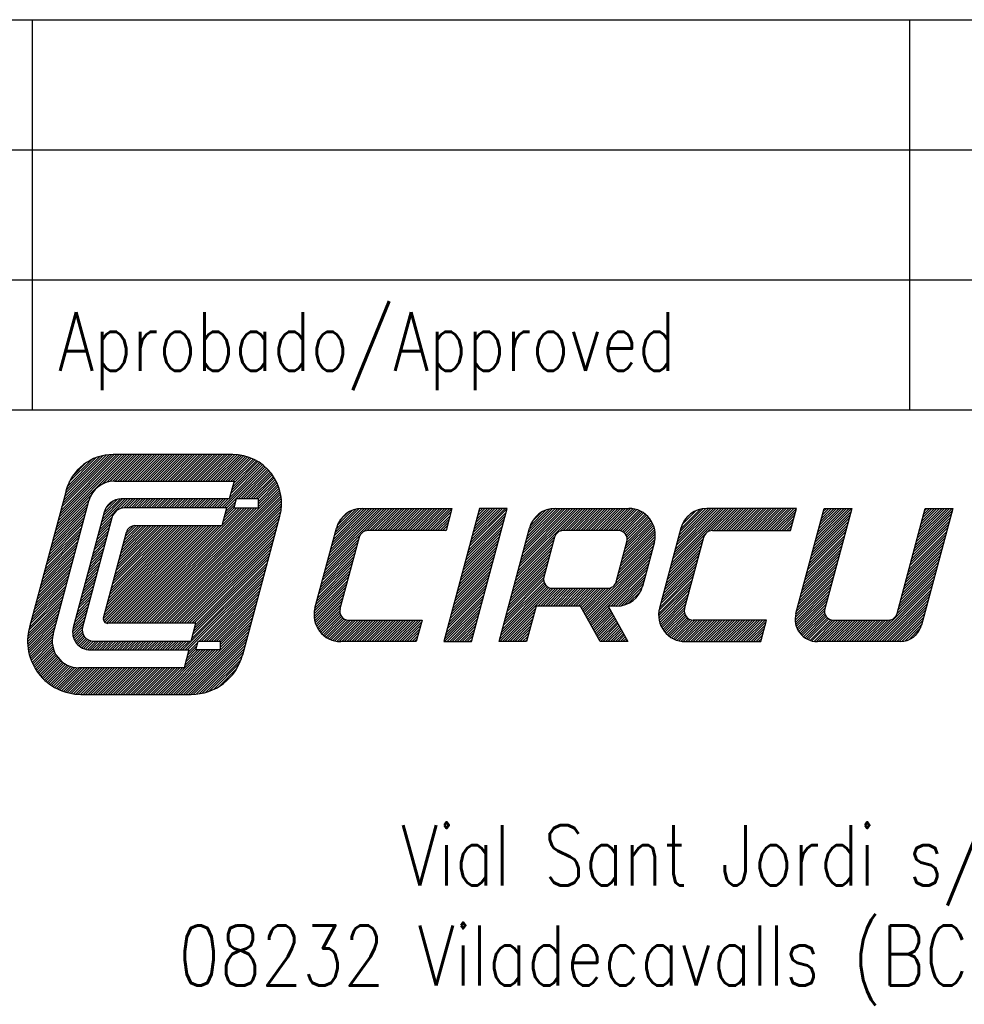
# Model space of a CAD drawing. Extents: x 0 to 594, y 0 to 420.
# Tile 10 of 16: x 539 to 568, y 32 to 62. Entities that reach past the tile are written whole.
import ezdxf

# ---------------------------------------------------------------- set-up
doc = ezdxf.new("R2010")
doc.units = 0
doc.header["$LTSCALE"] = 32.67
doc.layers.get('0').update_dxf_attribs({"linetype": 'CONTINUOUS'})
doc.styles.get("Standard").update_dxf_attribs({"font": 'SIMPLEX.SHX', "width": 0.8})

msp = doc.modelspace()

# ---------------------------------------------------------------- linework, layer by layer
at = {"color": 7}
for p, q in [((409, 62), (584, 62)), ((539, 62), (539, 50)), ((566, 62), (566, 50)), ((409, 58), (584, 58)), ((409, 54), (584, 54)), ((409, 50), (584, 50)), ((409, 50), (584, 50)), ((539.738, 46.369), (541.993, 48.623)), ((539.767, 46.474), (541.916, 48.623)), ((539.795, 46.58), (541.839, 48.623)), ((539.823, 46.685), (541.761, 48.623)), ((539.851, 46.791), (541.684, 48.623)), ((539.88, 46.896), (541.607, 48.623)), ((539.908, 47.002), (541.529, 48.623)), ((539.936, 47.107), (541.452, 48.623)), ((539.965, 47.213), (541.37, 48.618)), ((539.993, 47.319), (541.282, 48.608)), ((540.021, 47.424), (541.189, 48.592)), ((540.05, 47.53), (541.086, 48.567)), ((540.087, 47.645), (540.972, 48.529)), ((540.145, 47.78), (540.836, 48.471)), ((541.159, 47.712), (542.07, 48.623)), ((541.29, 47.766), (542.148, 48.623)), ((541.393, 47.791), (542.225, 48.623)), ((541.481, 47.802), (542.302, 48.623)), ((545.172, 48.623), (541.495, 48.623)), ((541.56, 47.804), (542.379, 48.623)), ((541.637, 47.804), (542.457, 48.623)), ((541.714, 47.804), (542.534, 48.623)), ((541.792, 47.804), (542.611, 48.623)), ((541.869, 47.804), (542.689, 48.623)), ((541.946, 47.804), (542.766, 48.623)), ((542.023, 47.804), (542.843, 48.623)), ((542.101, 47.804), (542.92, 48.623)), ((542.178, 47.804), (542.998, 48.623)), ((542.255, 47.804), (543.075, 48.623)), ((542.333, 47.804), (543.152, 48.623)), ((542.41, 47.804), (543.229, 48.623)), ((542.487, 47.804), (543.307, 48.623)), ((542.564, 47.804), (543.384, 48.623)), ((542.642, 47.804), (543.461, 48.623)), ((542.719, 47.804), (543.539, 48.623)), ((542.796, 47.804), (543.616, 48.623)), ((542.873, 47.804), (543.693, 48.623)), ((542.951, 47.804), (543.77, 48.623)), ((543.028, 47.804), (543.848, 48.623)), ((543.105, 47.804), (543.925, 48.623)), ((543.183, 47.804), (544.002, 48.623)), ((543.26, 47.804), (544.079, 48.623)), ((543.337, 47.804), (544.157, 48.623)), ((543.414, 47.804), (544.234, 48.623)), ((543.492, 47.804), (544.311, 48.623)), ((543.569, 47.804), (544.388, 48.623)), ((543.646, 47.804), (544.466, 48.623)), ((543.723, 47.804), (544.543, 48.623)), ((543.801, 47.804), (544.62, 48.623)), ((543.878, 47.804), (544.698, 48.623)), ((543.955, 47.804), (544.775, 48.623)), ((544.033, 47.804), (544.852, 48.623)), ((544.11, 47.804), (544.929, 48.623)), ((544.187, 47.804), (545.007, 48.623)), ((544.264, 47.804), (545.084, 48.623)), ((544.342, 47.804), (545.161, 48.623)), ((544.419, 47.804), (545.237, 48.622)), ((544.496, 47.804), (545.309, 48.617)), ((544.573, 47.804), (545.379, 48.609)), ((544.651, 47.804), (545.445, 48.598)), ((544.728, 47.804), (545.509, 48.585)), ((544.805, 47.804), (545.571, 48.569)), ((544.883, 47.804), (545.631, 48.552)), ((544.96, 47.804), (545.688, 48.532)), ((545.037, 47.804), (545.744, 48.51)), ((545.114, 47.804), (545.798, 48.487)), ((545.192, 47.804), (545.85, 48.462)), ((540.251, 47.963), (540.653, 48.365)), ((544.836, 46.984), (546.13, 48.279)), ((544.913, 46.984), (546.172, 48.243)), ((544.99, 46.984), (546.212, 48.206)), ((545.081, 47.306), (546.087, 48.313)), ((545.109, 47.412), (546.043, 48.346)), ((545.137, 47.517), (545.997, 48.377)), ((545.165, 47.623), (545.949, 48.407)), ((545.194, 47.729), (545.9, 48.435)), ((545.341, 47.257), (546.251, 48.167)), ((545.418, 47.257), (546.288, 48.127)), ((545.495, 47.257), (546.324, 48.086)), ((545.572, 47.257), (546.358, 48.043)), ((545.65, 47.257), (546.391, 47.999)), ((545.727, 47.257), (546.423, 47.953)), ((545.804, 47.257), (546.453, 47.906)), ((545.882, 47.257), (546.482, 47.858)), ((541.536, 47.804), (545.214, 47.804)), ((542.443, 43.433), (546.6, 47.589)), ((545.214, 47.804), (545.067, 47.257)), ((545.959, 47.257), (546.509, 47.807)), ((545.963, 47.184), (546.534, 47.755)), ((545.963, 47.107), (546.558, 47.702)), ((545.963, 47.029), (546.58, 47.647)), ((540.044, 47.51), (538.919, 43.31)), ((539.71, 46.263), (540.809, 47.362)), ((541.102, 46.418), (541.941, 47.257)), ((541.13, 46.524), (541.863, 47.257)), ((541.158, 46.629), (541.786, 47.257)), ((541.187, 46.735), (541.708, 47.256)), ((541.725, 46.964), (542.018, 47.257)), ((545.067, 47.257), (541.746, 47.257)), ((541.821, 46.983), (542.095, 47.257)), ((541.899, 46.984), (542.173, 47.257)), ((541.977, 46.984), (542.25, 47.257)), ((542.054, 46.984), (542.327, 47.257)), ((542.131, 46.984), (542.404, 47.257)), ((542.208, 46.984), (542.482, 47.257)), ((542.286, 46.984), (542.559, 47.257)), ((542.363, 46.984), (542.636, 47.257)), ((542.44, 46.984), (542.713, 47.257)), ((542.517, 46.984), (542.791, 47.257)), ((542.52, 43.433), (546.618, 47.53)), ((542.595, 46.984), (542.868, 47.257)), ((542.598, 43.433), (546.634, 47.469)), ((542.672, 46.984), (542.945, 47.257)), ((542.675, 43.433), (546.648, 47.405)), ((542.749, 46.984), (543.023, 47.257)), ((542.752, 43.433), (546.659, 47.339)), ((542.827, 46.984), (543.1, 47.257)), ((542.83, 43.433), (546.667, 47.27)), ((542.904, 46.984), (543.177, 47.257)), ((542.981, 46.984), (543.254, 47.257)), ((543.058, 46.984), (543.332, 47.257)), ((543.136, 46.984), (543.409, 47.257)), ((543.213, 46.984), (543.486, 47.257)), ((543.29, 46.984), (543.563, 47.257)), ((543.367, 46.984), (543.641, 47.257)), ((543.445, 46.984), (543.718, 47.257)), ((543.522, 46.984), (543.795, 47.257)), ((543.599, 46.984), (543.872, 47.257)), ((543.677, 46.984), (543.95, 47.257)), ((543.754, 46.984), (544.027, 47.257)), ((543.831, 46.984), (544.104, 47.257)), ((543.908, 46.984), (544.182, 47.257)), ((543.986, 46.984), (544.259, 47.257)), ((544.063, 46.984), (544.336, 47.257)), ((544.14, 46.984), (544.413, 47.257)), ((544.217, 46.984), (544.491, 47.257)), ((544.295, 46.984), (544.568, 47.257)), ((544.372, 46.984), (544.645, 47.257)), ((544.449, 46.984), (544.722, 47.257)), ((544.527, 46.984), (544.8, 47.257)), ((544.604, 46.984), (544.877, 47.257)), ((544.681, 46.984), (544.954, 47.257)), ((544.758, 46.984), (545.032, 47.257)), ((545.28, 47.257), (545.206, 46.984)), ((545.963, 47.257), (545.28, 47.257)), ((545.963, 46.984), (545.963, 47.257)), ((539.625, 45.946), (540.697, 47.018)), ((539.646, 43.098), (540.744, 47.196)), ((539.653, 46.052), (540.725, 47.123)), ((539.682, 46.157), (540.754, 47.23)), ((541.215, 46.841), (541.616, 47.242)), ((541.262, 46.965), (541.492, 47.195)), ((544.994, 46.984), (541.851, 46.984)), ((541.902, 43.433), (545.454, 46.984)), ((541.98, 43.433), (545.531, 46.984)), ((542.057, 43.433), (545.608, 46.984)), ((542.134, 43.433), (545.686, 46.984)), ((542.211, 43.433), (545.763, 46.984)), ((542.289, 43.433), (545.84, 46.984)), ((542.366, 43.433), (545.917, 46.984)), ((542.907, 43.433), (546.673, 47.199)), ((542.984, 43.433), (546.675, 47.123)), ((543.061, 43.433), (546.673, 47.044)), ((543.139, 43.433), (546.666, 46.96)), ((544.848, 46.438), (544.994, 46.984)), ((544.854, 46.462), (545.377, 46.984)), ((544.883, 46.567), (545.299, 46.984)), ((544.911, 46.673), (545.222, 46.984)), ((544.939, 46.779), (545.229, 47.068)), ((544.967, 46.884), (545.257, 47.174)), ((545.206, 46.984), (545.963, 46.984)), ((548.043, 45.169), (549.842, 46.968)), ((548.072, 45.275), (549.765, 46.968)), ((548.1, 45.38), (549.688, 46.968)), ((548.128, 45.486), (549.61, 46.968)), ((548.156, 45.591), (549.533, 46.968)), ((548.185, 45.697), (549.456, 46.968)), ((548.213, 45.803), (549.379, 46.968)), ((548.241, 45.908), (549.301, 46.968)), ((548.27, 46.014), (549.224, 46.968)), ((548.298, 46.119), (549.147, 46.968)), ((548.326, 46.225), (549.065, 46.963)), ((548.354, 46.33), (548.972, 46.948)), ((549.154, 46.968), (551.919, 46.968)), ((549.208, 46.256), (549.92, 46.968)), ((549.313, 46.285), (549.997, 46.968)), ((549.391, 46.285), (550.074, 46.968)), ((549.468, 46.285), (550.151, 46.968)), ((549.546, 46.285), (550.229, 46.968)), ((549.623, 46.285), (550.306, 46.968)), ((549.7, 46.285), (550.383, 46.968)), ((549.777, 46.285), (550.46, 46.968)), ((549.855, 46.285), (550.538, 46.968)), ((549.932, 46.285), (550.615, 46.968)), ((550.009, 46.285), (550.692, 46.968)), ((550.087, 46.285), (550.77, 46.968)), ((550.164, 46.285), (550.847, 46.968)), ((550.241, 46.285), (550.924, 46.968)), ((550.318, 46.285), (551.001, 46.968)), ((550.396, 46.285), (551.079, 46.968)), ((550.473, 46.285), (551.156, 46.968)), ((550.55, 46.285), (551.233, 46.968)), ((550.627, 46.285), (551.31, 46.968)), ((550.705, 46.285), (551.388, 46.968)), ((550.782, 46.285), (551.465, 46.968)), ((550.859, 46.285), (551.542, 46.968)), ((550.937, 46.285), (551.62, 46.968)), ((551.014, 46.285), (551.697, 46.968)), ((551.091, 46.285), (551.774, 46.968)), ((551.168, 46.285), (551.851, 46.968)), ((551.248, 46.286), (551.916, 46.956)), ((552.768, 46.968), (551.67, 42.87)), ((551.919, 46.968), (551.736, 46.285)), ((552.453, 45.792), (553.612, 46.951)), ((552.481, 45.898), (553.551, 46.968)), ((552.509, 46.004), (553.474, 46.968)), ((552.518, 42.87), (553.616, 46.968)), ((552.538, 46.109), (553.397, 46.968)), ((552.566, 46.215), (553.32, 46.968)), ((552.594, 46.32), (553.242, 46.968)), ((552.623, 46.426), (553.165, 46.968)), ((552.651, 46.531), (553.088, 46.968)), ((552.679, 46.637), (553.01, 46.968)), ((552.707, 46.742), (552.933, 46.968)), ((552.736, 46.848), (552.856, 46.968)), ((552.764, 46.954), (552.779, 46.968)), ((553.616, 46.968), (552.768, 46.968)), ((553.951, 45.049), (555.869, 46.968)), ((553.979, 45.155), (555.792, 46.968)), ((554.007, 45.261), (555.715, 46.968)), ((554.036, 45.366), (555.638, 46.968)), ((554.064, 45.472), (555.56, 46.968)), ((554.092, 45.577), (555.483, 46.968)), ((554.12, 45.683), (555.406, 46.968)), ((554.149, 45.788), (555.329, 46.968)), ((554.177, 45.894), (555.251, 46.968)), ((554.205, 45.999), (555.174, 46.968)), ((554.234, 46.105), (555.097, 46.968)), ((554.262, 46.211), (555.016, 46.964)), ((554.29, 46.316), (554.925, 46.95)), ((555.094, 46.968), (557.356, 46.968)), ((555.248, 46.269), (555.947, 46.968)), ((555.341, 46.285), (556.024, 46.968)), ((555.418, 46.285), (556.101, 46.968)), ((555.496, 46.285), (556.179, 46.968)), ((555.573, 46.285), (556.256, 46.968)), ((555.65, 46.285), (556.333, 46.968)), ((555.727, 46.285), (556.41, 46.968)), ((555.805, 46.285), (556.488, 46.968)), ((555.882, 46.285), (556.565, 46.968)), ((555.959, 46.285), (556.642, 46.968)), ((556.036, 46.285), (556.719, 46.968)), ((556.114, 46.285), (556.797, 46.968)), ((556.191, 46.285), (556.874, 46.968)), ((556.268, 46.285), (556.951, 46.968)), ((556.346, 46.285), (557.029, 46.968)), ((556.423, 46.285), (557.106, 46.968)), ((556.5, 46.285), (557.183, 46.968)), ((556.577, 46.285), (557.26, 46.968)), ((556.655, 46.285), (557.338, 46.968)), ((556.732, 46.285), (557.413, 46.966)), ((556.809, 46.285), (557.482, 46.958)), ((556.886, 46.285), (557.547, 46.946)), ((558.65, 45.19), (560.429, 46.968)), ((558.679, 45.296), (560.351, 46.968)), ((558.707, 45.401), (560.274, 46.968)), ((558.735, 45.507), (560.197, 46.968)), ((558.764, 45.612), (560.119, 46.968)), ((558.792, 45.718), (560.042, 46.968)), ((558.82, 45.823), (559.965, 46.968)), ((558.848, 45.929), (559.888, 46.968)), ((558.877, 46.034), (559.81, 46.968)), ((558.905, 46.14), (559.733, 46.968)), ((558.933, 46.246), (559.649, 46.961)), ((562.521, 46.968), (559.756, 46.968)), ((559.77, 46.233), (560.506, 46.968)), ((559.898, 46.283), (560.583, 46.968)), ((559.977, 46.285), (560.66, 46.968)), ((560.055, 46.285), (560.738, 46.968)), ((560.132, 46.285), (560.815, 46.968)), ((560.209, 46.285), (560.892, 46.968)), ((560.286, 46.285), (560.969, 46.968)), ((560.364, 46.285), (561.047, 46.968)), ((560.441, 46.285), (561.124, 46.968)), ((560.518, 46.285), (561.201, 46.968)), ((560.596, 46.285), (561.279, 46.968)), ((560.673, 46.285), (561.356, 46.968)), ((560.75, 46.285), (561.433, 46.968)), ((560.827, 46.285), (561.51, 46.968)), ((560.905, 46.285), (561.588, 46.968)), ((560.982, 46.285), (561.665, 46.968)), ((561.059, 46.285), (561.742, 46.968)), ((561.136, 46.285), (561.819, 46.968)), ((561.214, 46.285), (561.897, 46.968)), ((561.291, 46.285), (561.974, 46.968)), ((561.368, 46.285), (562.051, 46.968)), ((561.446, 46.285), (562.128, 46.968)), ((561.523, 46.285), (562.206, 46.968)), ((561.6, 46.285), (562.283, 46.968)), ((561.677, 46.285), (562.36, 46.968)), ((561.755, 46.285), (562.438, 46.968)), ((561.832, 46.285), (562.515, 46.968)), ((562.338, 46.285), (562.521, 46.968)), ((562.502, 43.73), (563.369, 46.968)), ((563.06, 45.813), (564.215, 46.968)), ((563.088, 45.919), (564.138, 46.968)), ((563.116, 46.024), (564.06, 46.968)), ((563.145, 46.13), (563.983, 46.968)), ((563.173, 46.235), (563.906, 46.968)), ((563.201, 46.341), (563.828, 46.968)), ((563.23, 46.447), (563.751, 46.968)), ((563.258, 46.552), (563.674, 46.968)), ((563.286, 46.658), (563.597, 46.968)), ((563.314, 46.763), (563.519, 46.968)), ((563.343, 46.869), (563.442, 46.968)), ((563.369, 46.968), (564.218, 46.968)), ((564.218, 46.968), (563.389, 43.875)), ((565.614, 43.734), (566.481, 46.968)), ((566.178, 45.841), (567.306, 46.968)), ((566.207, 45.947), (567.228, 46.968)), ((566.235, 46.052), (567.151, 46.968)), ((566.263, 46.158), (567.074, 46.968)), ((566.292, 46.263), (566.997, 46.968)), ((566.32, 46.369), (566.919, 46.968)), ((566.348, 46.474), (566.842, 46.968)), ((567.329, 46.968), (566.367, 43.376)), ((566.376, 46.58), (566.765, 46.968)), ((566.405, 46.685), (566.688, 46.968)), ((566.433, 46.791), (566.61, 46.968)), ((566.461, 46.897), (566.533, 46.968)), ((566.481, 46.968), (567.329, 46.968)), ((539.54, 45.63), (540.612, 46.701)), ((539.569, 45.735), (540.64, 46.807)), ((539.597, 45.841), (540.668, 46.912)), ((541.218, 46.852), (540.266, 43.301)), ((541.455, 46.68), (540.553, 43.316)), ((541.073, 46.313), (541.46, 46.7)), ((543.216, 43.433), (546.654, 46.871)), ((543.293, 43.433), (546.634, 46.774)), ((543.37, 43.433), (546.607, 46.669)), ((545.48, 42.462), (546.624, 46.732)), ((548.389, 46.442), (548.861, 46.914)), ((548.471, 46.602), (548.701, 46.831)), ((551.323, 46.285), (551.888, 46.85)), ((551.4, 46.285), (551.859, 46.744)), ((552.396, 45.581), (553.555, 46.74)), ((552.425, 45.687), (553.584, 46.846)), ((554.322, 46.426), (554.817, 46.92)), ((554.393, 46.573), (554.669, 46.849)), ((556.964, 46.285), (557.607, 46.929)), ((557.041, 46.285), (557.664, 46.908)), ((557.109, 46.276), (557.717, 46.884)), ((557.164, 46.254), (557.768, 46.857)), ((557.211, 46.223), (557.815, 46.828)), ((557.249, 46.184), (557.86, 46.795)), ((557.28, 46.137), (557.902, 46.76)), ((557.301, 46.082), (557.942, 46.722)), ((557.31, 46.013), (557.979, 46.682)), ((558.966, 46.345), (559.558, 46.937)), ((559.001, 46.468), (559.437, 46.903)), ((559.113, 46.657), (559.247, 46.791)), ((561.909, 46.285), (562.495, 46.871)), ((561.986, 46.285), (562.466, 46.765)), ((562.064, 46.285), (562.438, 46.66)), ((562.975, 45.497), (564.134, 46.656)), ((563.003, 45.602), (564.162, 46.761)), ((563.032, 45.708), (564.191, 46.867)), ((566.094, 45.524), (567.253, 46.683)), ((566.122, 45.63), (567.281, 46.789)), ((566.15, 45.735), (567.309, 46.894)), ((539.455, 45.313), (540.527, 46.385)), ((539.484, 45.419), (540.555, 46.49)), ((539.512, 45.524), (540.584, 46.596)), ((540.989, 45.996), (541.375, 46.382)), ((541.017, 46.102), (541.403, 46.488)), ((541.045, 46.207), (541.431, 46.594)), ((541.192, 43.572), (544.057, 46.438)), ((541.206, 43.509), (544.135, 46.438)), ((541.214, 43.672), (543.98, 46.438)), ((541.24, 43.465), (544.212, 46.438)), ((541.243, 43.777), (543.903, 46.438)), ((541.271, 43.883), (543.826, 46.438)), ((541.29, 43.438), (544.289, 46.438)), ((541.299, 43.989), (543.748, 46.438)), ((541.327, 44.094), (543.671, 46.438)), ((541.356, 44.2), (543.594, 46.438)), ((541.361, 43.433), (544.367, 46.438)), ((541.384, 44.305), (543.517, 46.438)), ((541.412, 44.411), (543.439, 46.438)), ((541.439, 43.433), (544.444, 46.438)), ((541.441, 44.516), (543.362, 46.438)), ((541.469, 44.622), (543.285, 46.438)), ((541.497, 44.727), (543.207, 46.438)), ((541.516, 43.433), (544.521, 46.438)), ((541.525, 44.833), (543.13, 46.438)), ((541.554, 44.939), (543.053, 46.438)), ((541.582, 45.044), (542.976, 46.438)), ((541.593, 43.433), (544.598, 46.438)), ((541.61, 45.15), (542.898, 46.438)), ((541.639, 45.255), (542.821, 46.438)), ((541.667, 45.361), (542.744, 46.438)), ((541.67, 43.433), (544.676, 46.438)), ((541.695, 45.466), (542.667, 46.438)), ((541.723, 45.572), (542.589, 46.438)), ((541.748, 43.433), (544.753, 46.438)), ((541.752, 45.677), (542.512, 46.438)), ((541.78, 45.783), (542.435, 46.438)), ((541.808, 45.889), (542.357, 46.438)), ((541.825, 43.433), (544.83, 46.438)), ((541.837, 45.994), (542.28, 46.438)), ((541.865, 46.1), (542.203, 46.438)), ((541.893, 46.205), (542.122, 46.434)), ((542.165, 46.438), (544.848, 46.438)), ((543.448, 43.433), (546.579, 46.563)), ((543.525, 43.433), (546.55, 46.458)), ((543.602, 43.433), (546.522, 46.352)), ((547.704, 43.902), (548.363, 46.361)), ((551.477, 46.285), (551.831, 46.639)), ((551.555, 46.285), (551.803, 46.533)), ((551.632, 46.285), (551.775, 46.428)), ((552.311, 45.265), (553.471, 46.424)), ((552.34, 45.37), (553.499, 46.529)), ((552.368, 45.476), (553.527, 46.635)), ((553.367, 42.87), (554.302, 46.361)), ((557.154, 45.394), (558.142, 46.382)), ((557.183, 45.499), (558.123, 46.44)), ((557.211, 45.605), (558.1, 46.494)), ((557.239, 45.711), (558.074, 46.545)), ((557.267, 45.816), (558.045, 46.593)), ((557.296, 45.922), (558.013, 46.639)), ((558.964, 46.361), (558.305, 43.902)), ((562.141, 46.285), (562.41, 46.554)), ((562.218, 46.285), (562.382, 46.449)), ((562.295, 46.285), (562.353, 46.343)), ((562.89, 45.18), (564.049, 46.339)), ((562.918, 45.285), (564.078, 46.445)), ((562.947, 45.391), (564.106, 46.55)), ((566.009, 45.208), (567.168, 46.367)), ((566.037, 45.313), (567.196, 46.472)), ((566.065, 45.419), (567.224, 46.578)), ((539.371, 44.996), (540.442, 46.068)), ((539.399, 45.102), (540.47, 46.173)), ((539.427, 45.207), (540.499, 46.279)), ((540.904, 45.679), (541.29, 46.066)), ((540.932, 45.785), (541.318, 46.171)), ((540.96, 45.891), (541.347, 46.277)), ((541.196, 43.605), (541.901, 46.235)), ((543.68, 43.433), (546.494, 46.247)), ((543.757, 43.433), (546.465, 46.141)), ((543.834, 43.433), (546.437, 46.036)), ((548.015, 45.064), (549.085, 46.134)), ((549.066, 46.083), (548.474, 43.875)), ((551.736, 46.285), (549.33, 46.285)), ((551.709, 46.285), (551.746, 46.322)), ((552.227, 44.948), (553.386, 46.107)), ((552.255, 45.054), (553.414, 46.213)), ((552.283, 45.159), (553.442, 46.318)), ((553.922, 44.944), (555.083, 46.104)), ((555.076, 46.083), (554.747, 44.853)), ((557.037, 46.285), (555.34, 46.285)), ((557.041, 44.972), (558.175, 46.105)), ((557.069, 45.077), (558.175, 46.183)), ((557.098, 45.183), (558.169, 46.254)), ((557.126, 45.288), (558.158, 46.32)), ((558.594, 44.979), (559.656, 46.041)), ((558.622, 45.084), (559.71, 46.173)), ((559.076, 43.875), (559.667, 46.083)), ((559.931, 46.285), (562.338, 46.285)), ((562.834, 44.969), (563.993, 46.128)), ((562.862, 45.074), (564.021, 46.233)), ((565.924, 44.891), (567.083, 46.05)), ((565.952, 44.997), (567.111, 46.156)), ((565.981, 45.102), (567.14, 46.261)), ((539.286, 44.68), (540.357, 45.751)), ((539.314, 44.785), (540.386, 45.857)), ((539.342, 44.891), (540.414, 45.962)), ((540.819, 45.363), (541.205, 45.749)), ((540.847, 45.468), (541.233, 45.855)), ((540.875, 45.574), (541.262, 45.96)), ((543.911, 43.433), (546.409, 45.93)), ((543.989, 43.433), (546.381, 45.825)), ((547.93, 44.747), (548.993, 45.809)), ((547.959, 44.853), (549.021, 45.915)), ((547.987, 44.958), (549.049, 46.021)), ((552.142, 44.631), (553.301, 45.79)), ((552.17, 44.737), (553.329, 45.896)), ((552.198, 44.842), (553.357, 46.001)), ((553.838, 44.627), (554.997, 45.786)), ((553.866, 44.733), (555.025, 45.892)), ((553.894, 44.838), (555.053, 45.997)), ((556.94, 44.638), (558.115, 45.814)), ((556.972, 44.712), (557.301, 45.941)), ((556.985, 44.761), (558.144, 45.92)), ((557.013, 44.866), (558.166, 46.019)), ((558.148, 45.936), (557.782, 44.57)), ((558.537, 44.768), (559.6, 45.83)), ((558.566, 44.873), (559.628, 45.936)), ((562.749, 44.652), (563.908, 45.811)), ((562.777, 44.758), (563.936, 45.917)), ((562.805, 44.863), (563.964, 46.022)), ((565.839, 44.574), (566.998, 45.733)), ((565.867, 44.68), (567.026, 45.839)), ((565.896, 44.785), (567.055, 45.944)), ((539.201, 44.363), (540.272, 45.435)), ((539.229, 44.469), (540.301, 45.54)), ((539.257, 44.574), (540.329, 45.646)), ((540.734, 45.046), (541.12, 45.432)), ((540.762, 45.152), (541.149, 45.538)), ((540.791, 45.257), (541.177, 45.644)), ((543.978, 43.19), (546.296, 45.508)), ((544.006, 43.295), (546.324, 45.613)), ((544.034, 43.401), (546.352, 45.719)), ((547.845, 44.43), (548.908, 45.493)), ((547.874, 44.536), (548.936, 45.598)), ((547.902, 44.641), (548.964, 45.704)), ((552.057, 44.315), (553.216, 45.474)), ((552.085, 44.42), (553.244, 45.579)), ((552.113, 44.526), (553.273, 45.685)), ((553.753, 44.311), (554.912, 45.47)), ((553.781, 44.416), (554.94, 45.575)), ((553.809, 44.522), (554.968, 45.681)), ((556.041, 43.662), (558.087, 45.708)), ((556.068, 43.612), (558.059, 45.603)), ((556.096, 43.562), (558.03, 45.497)), ((558.452, 44.451), (559.515, 45.514)), ((558.481, 44.557), (559.543, 45.619)), ((558.509, 44.662), (559.571, 45.725)), ((562.664, 44.335), (563.823, 45.495)), ((562.692, 44.441), (563.851, 45.6)), ((562.72, 44.547), (563.88, 45.706)), ((565.783, 44.363), (566.942, 45.522)), ((565.811, 44.469), (566.97, 45.628)), ((539.144, 44.152), (540.216, 45.223)), ((539.173, 44.257), (540.244, 45.329)), ((540.677, 44.835), (541.064, 45.221)), ((540.706, 44.941), (541.092, 45.327)), ((543.633, 42.613), (546.211, 45.191)), ((543.921, 42.979), (546.239, 45.297)), ((543.949, 43.084), (546.267, 45.402)), ((547.761, 44.114), (548.823, 45.176)), ((547.789, 44.219), (548.851, 45.282)), ((547.817, 44.325), (548.88, 45.387)), ((551.972, 43.998), (553.131, 45.157)), ((552, 44.104), (553.159, 45.263)), ((552.029, 44.209), (553.188, 45.368)), ((553.668, 43.994), (554.827, 45.153)), ((553.696, 44.099), (554.855, 45.259)), ((553.725, 44.205), (554.884, 45.364)), ((556.123, 43.513), (558.002, 45.392)), ((556.151, 43.463), (557.974, 45.286)), ((556.728, 43.963), (557.946, 45.181)), ((558.368, 44.134), (559.43, 45.197)), ((558.396, 44.24), (559.458, 45.303)), ((558.424, 44.346), (559.487, 45.408)), ((562.579, 44.019), (563.738, 45.178)), ((562.607, 44.124), (563.766, 45.283)), ((562.636, 44.23), (563.795, 45.389)), ((565.698, 44.047), (566.857, 45.206)), ((565.726, 44.152), (566.885, 45.311)), ((565.754, 44.258), (566.913, 45.417)), ((539.059, 43.835), (540.131, 44.907)), ((539.088, 43.941), (540.159, 45.012)), ((539.116, 44.046), (540.188, 45.118)), ((540.593, 44.518), (540.979, 44.905)), ((540.621, 44.624), (541.007, 45.01)), ((540.649, 44.729), (541.036, 45.116)), ((543.71, 42.613), (546.183, 45.086)), ((543.787, 42.613), (546.154, 44.98)), ((544.138, 42.886), (546.126, 44.875)), ((547.684, 43.805), (548.738, 44.859)), ((547.704, 43.903), (548.766, 44.965)), ((547.732, 44.008), (548.795, 45.071)), ((551.887, 43.681), (553.046, 44.84)), ((551.915, 43.787), (553.075, 44.946)), ((551.944, 43.892), (553.103, 45.051)), ((553.583, 43.677), (554.743, 44.837)), ((553.611, 43.783), (554.77, 44.942)), ((553.64, 43.888), (554.799, 45.047)), ((556.805, 43.963), (557.917, 45.075)), ((556.882, 43.963), (557.889, 44.97)), ((556.96, 43.963), (557.861, 44.864)), ((558.288, 43.823), (559.345, 44.88)), ((558.311, 43.923), (559.373, 44.986)), ((558.339, 44.029), (559.402, 45.091)), ((562.495, 43.703), (563.653, 44.861)), ((562.522, 43.808), (563.682, 44.967)), ((562.551, 43.913), (563.71, 45.072)), ((565.613, 43.73), (566.772, 44.889)), ((565.641, 43.835), (566.8, 44.994)), ((565.669, 43.941), (566.828, 45.1)), ((538.975, 43.519), (540.046, 44.59)), ((539.003, 43.624), (540.074, 44.696)), ((539.031, 43.73), (540.103, 44.801)), ((540.508, 44.202), (540.894, 44.588)), ((540.536, 44.307), (540.922, 44.694)), ((540.564, 44.413), (540.951, 44.799)), ((544.215, 42.886), (546.098, 44.769)), ((544.292, 42.886), (546.069, 44.663)), ((544.369, 42.886), (546.041, 44.558)), ((547.676, 43.72), (548.71, 44.754)), ((547.677, 43.644), (548.682, 44.648)), ((547.684, 43.574), (548.653, 44.543)), ((551.802, 43.365), (552.961, 44.524)), ((551.831, 43.47), (552.99, 44.629)), ((551.859, 43.576), (553.018, 44.735)), ((553.413, 43.044), (554.902, 44.532)), ((553.442, 43.149), (554.852, 44.56)), ((553.47, 43.255), (554.811, 44.596)), ((553.498, 43.361), (554.778, 44.64)), ((553.527, 43.466), (554.753, 44.692)), ((553.555, 43.572), (554.739, 44.756)), ((556.013, 43.712), (556.852, 44.551)), ((557.038, 43.964), (557.832, 44.758)), ((557.125, 43.974), (557.804, 44.653)), ((557.226, 43.998), (557.775, 44.547)), ((558.278, 43.658), (559.289, 44.669)), ((558.279, 43.736), (559.317, 44.775)), ((558.284, 43.587), (559.26, 44.564)), ((562.479, 43.532), (563.597, 44.65)), ((562.481, 43.612), (563.625, 44.756)), ((562.485, 43.461), (563.568, 44.545)), ((564.83, 42.87), (566.744, 44.783)), ((564.908, 42.87), (566.715, 44.678)), ((564.985, 42.87), (566.687, 44.572)), ((538.895, 43.207), (539.961, 44.273)), ((538.918, 43.307), (539.99, 44.379)), ((538.946, 43.413), (540.018, 44.485)), ((540.423, 43.885), (540.809, 44.271)), ((540.451, 43.991), (540.838, 44.377)), ((540.479, 44.096), (540.866, 44.482)), ((544.447, 42.886), (546.013, 44.452)), ((544.524, 42.886), (545.985, 44.347)), ((544.601, 42.886), (545.956, 44.241)), ((547.696, 43.508), (548.625, 44.437)), ((547.712, 43.447), (548.597, 44.332)), ((547.733, 43.39), (548.568, 44.226)), ((551.746, 43.154), (552.905, 44.313)), ((551.774, 43.259), (552.933, 44.418)), ((553.385, 42.938), (554.961, 44.514)), ((553.394, 42.87), (555.033, 44.509)), ((554.564, 43.963), (555.111, 44.509)), ((554.642, 43.963), (555.188, 44.509)), ((554.719, 43.963), (555.265, 44.509)), ((554.796, 43.963), (555.343, 44.509)), ((554.873, 43.963), (555.42, 44.509)), ((554.951, 43.963), (555.497, 44.509)), ((555.011, 44.509), (556.708, 44.509)), ((555.028, 43.963), (555.574, 44.509)), ((555.105, 43.963), (555.652, 44.509)), ((555.182, 43.963), (555.729, 44.509)), ((555.26, 43.963), (555.806, 44.509)), ((555.337, 43.963), (555.883, 44.509)), ((555.414, 43.963), (555.961, 44.509)), ((555.492, 43.963), (556.038, 44.509)), ((555.569, 43.963), (556.115, 44.509)), ((555.646, 43.963), (556.192, 44.509)), ((555.723, 43.963), (556.27, 44.509)), ((555.801, 43.963), (556.347, 44.509)), ((555.875, 43.961), (556.424, 44.509)), ((555.903, 43.911), (556.502, 44.509)), ((555.93, 43.861), (556.579, 44.509)), ((555.958, 43.811), (556.656, 44.509)), ((555.986, 43.761), (556.735, 44.511)), ((557.354, 44.048), (557.725, 44.419)), ((558.295, 43.521), (559.232, 44.458)), ((558.31, 43.459), (559.204, 44.353)), ((558.33, 43.401), (559.175, 44.247)), ((562.497, 43.396), (563.54, 44.439)), ((562.514, 43.336), (563.512, 44.333)), ((562.536, 43.28), (563.484, 44.228)), ((565.062, 42.87), (566.659, 44.467)), ((565.14, 42.87), (566.63, 44.361)), ((565.217, 42.87), (566.602, 44.256)), ((538.864, 42.944), (539.876, 43.957)), ((538.869, 43.027), (539.905, 44.062)), ((538.879, 43.114), (539.933, 44.168)), ((540.338, 43.568), (540.724, 43.955)), ((540.366, 43.674), (540.753, 44.06)), ((540.395, 43.779), (540.781, 44.166)), ((544.679, 42.886), (545.928, 44.136)), ((544.756, 42.886), (545.9, 44.03)), ((544.791, 42.844), (545.871, 43.925)), ((547.756, 43.336), (548.54, 44.121)), ((547.782, 43.286), (548.512, 44.015)), ((551.689, 42.942), (552.848, 44.101)), ((551.694, 42.87), (552.82, 43.996)), ((551.717, 43.048), (552.877, 44.207)), ((554.508, 43.963), (554.215, 42.87)), ((555.874, 43.963), (554.508, 43.963)), ((556.478, 42.87), (555.874, 43.963)), ((556.178, 43.413), (556.725, 43.96)), ((556.99, 43.963), (556.723, 43.963)), ((556.723, 43.963), (557.327, 42.87)), ((558.353, 43.347), (559.147, 44.141)), ((558.378, 43.295), (559.119, 44.036)), ((558.407, 43.247), (559.091, 43.93)), ((562.561, 43.228), (563.455, 44.122)), ((562.59, 43.179), (563.427, 44.017)), ((565.294, 42.87), (566.574, 44.15)), ((565.371, 42.87), (566.546, 44.044)), ((565.449, 42.87), (566.517, 43.939)), ((538.863, 42.866), (539.848, 43.851)), ((538.866, 42.792), (539.82, 43.746)), ((538.871, 42.72), (539.792, 43.64)), ((540.256, 43.255), (540.64, 43.638)), ((540.281, 43.357), (540.668, 43.744)), ((540.31, 43.463), (540.696, 43.849)), ((544.791, 42.767), (545.843, 43.819)), ((544.791, 42.69), (545.815, 43.713)), ((547.812, 43.238), (548.484, 43.909)), ((547.844, 43.193), (548.465, 43.814)), ((547.879, 43.15), (548.472, 43.743)), ((547.916, 43.11), (548.492, 43.686)), ((547.956, 43.073), (548.522, 43.638)), ((551.772, 42.87), (552.792, 43.89)), ((551.849, 42.87), (552.763, 43.785)), ((551.926, 42.87), (552.735, 43.679)), ((553.472, 42.87), (554.488, 43.886)), ((553.549, 42.87), (554.459, 43.781)), ((553.626, 42.87), (554.431, 43.675)), ((556.206, 43.363), (556.752, 43.91)), ((556.233, 43.314), (556.78, 43.86)), ((556.261, 43.264), (556.807, 43.81)), ((556.288, 43.214), (556.835, 43.761)), ((556.316, 43.164), (556.862, 43.711)), ((556.343, 43.114), (556.89, 43.661)), ((558.439, 43.201), (559.068, 43.83)), ((558.473, 43.158), (559.071, 43.756)), ((558.51, 43.118), (559.089, 43.697)), ((558.549, 43.08), (559.117, 43.647)), ((562.622, 43.134), (563.399, 43.911)), ((562.657, 43.092), (563.38, 43.815)), ((562.696, 43.054), (563.387, 43.744)), ((562.737, 43.018), (563.406, 43.687)), ((562.782, 42.985), (563.436, 43.639)), ((565.526, 42.87), (566.489, 43.833)), ((565.603, 42.87), (566.461, 43.728)), ((565.68, 42.87), (566.432, 43.622)), ((538.88, 42.651), (539.763, 43.535)), ((538.891, 42.585), (539.735, 43.429)), ((538.904, 42.521), (539.707, 43.323)), ((540.248, 43.169), (540.611, 43.532)), ((540.251, 43.095), (540.583, 43.427)), ((540.263, 43.03), (540.555, 43.321)), ((544.043, 43.433), (541.328, 43.433)), ((543.426, 41.247), (545.787, 43.608)), ((543.503, 41.247), (545.758, 43.502)), ((543.58, 41.247), (545.73, 43.397)), ((543.896, 42.886), (544.043, 43.433)), ((547.999, 43.038), (548.559, 43.598)), ((548.044, 43.006), (548.604, 43.567)), ((548.092, 42.977), (548.658, 43.543)), ((548.142, 42.95), (548.724, 43.532)), ((548.196, 42.927), (548.801, 43.531)), ((548.254, 42.907), (548.878, 43.531)), ((548.315, 42.89), (548.955, 43.531)), ((548.38, 42.878), (549.033, 43.531)), ((548.45, 42.871), (549.11, 43.531)), ((548.526, 42.87), (549.187, 43.531)), ((548.603, 42.87), (549.265, 43.531)), ((548.681, 42.87), (549.342, 43.531)), ((548.738, 43.531), (550.999, 43.531)), ((548.758, 42.87), (549.419, 43.531)), ((548.835, 42.87), (549.496, 43.531)), ((548.912, 42.87), (549.574, 43.531)), ((548.99, 42.87), (549.651, 43.531)), ((549.067, 42.87), (549.728, 43.531)), ((549.144, 42.87), (549.805, 43.531)), ((549.222, 42.87), (549.883, 43.531)), ((549.299, 42.87), (549.96, 43.531)), ((549.376, 42.87), (550.037, 43.531)), ((549.453, 42.87), (550.115, 43.531)), ((549.531, 42.87), (550.192, 43.531)), ((549.608, 42.87), (550.269, 43.531)), ((549.685, 42.87), (550.346, 43.531)), ((549.762, 42.87), (550.424, 43.531)), ((549.84, 42.87), (550.501, 43.531)), ((549.917, 42.87), (550.578, 43.531)), ((549.994, 42.87), (550.655, 43.531)), ((550.072, 42.87), (550.733, 43.531)), ((550.149, 42.87), (550.81, 43.531)), ((550.226, 42.87), (550.887, 43.531)), ((550.303, 42.87), (550.965, 43.531)), ((550.381, 42.87), (550.983, 43.472)), ((550.458, 42.87), (550.954, 43.367)), ((550.999, 43.531), (550.821, 42.87)), ((552.003, 42.87), (552.707, 43.574)), ((552.081, 42.87), (552.679, 43.468)), ((552.158, 42.87), (552.65, 43.363)), ((553.703, 42.87), (554.403, 43.57)), ((553.781, 42.87), (554.374, 43.464)), ((553.858, 42.87), (554.346, 43.359)), ((556.371, 43.065), (556.917, 43.611)), ((556.398, 43.015), (556.945, 43.561)), ((556.426, 42.965), (556.972, 43.512)), ((556.453, 42.915), (557, 43.462)), ((556.485, 42.87), (557.027, 43.412)), ((556.562, 42.87), (557.055, 43.362)), ((556.64, 42.87), (557.082, 43.313)), ((558.591, 43.045), (559.152, 43.606)), ((558.636, 43.012), (559.196, 43.572)), ((558.683, 42.982), (559.248, 43.547)), ((558.734, 42.955), (559.311, 43.533)), ((558.787, 42.931), (559.387, 43.531)), ((558.843, 42.91), (559.464, 43.531)), ((558.904, 42.893), (559.542, 43.531)), ((558.968, 42.88), (559.619, 43.531)), ((559.037, 42.872), (559.696, 43.531)), ((559.112, 42.87), (559.773, 43.531)), ((559.19, 42.87), (559.851, 43.531)), ((559.267, 42.87), (559.928, 43.531)), ((561.6, 43.531), (559.34, 43.531)), ((559.344, 42.87), (560.005, 43.531)), ((559.421, 42.87), (560.083, 43.531)), ((559.499, 42.87), (560.16, 43.531)), ((559.576, 42.87), (560.237, 43.531)), ((559.653, 42.87), (560.314, 43.531)), ((559.731, 42.87), (560.392, 43.531)), ((559.808, 42.87), (560.469, 43.531)), ((559.885, 42.87), (560.546, 43.531)), ((559.962, 42.87), (560.623, 43.531)), ((560.04, 42.87), (560.701, 43.531)), ((560.117, 42.87), (560.778, 43.531)), ((560.194, 42.87), (560.855, 43.531)), ((560.271, 42.87), (560.933, 43.531)), ((560.349, 42.87), (561.01, 43.531)), ((560.426, 42.87), (561.087, 43.531)), ((560.503, 42.87), (561.164, 43.531)), ((560.581, 42.87), (561.242, 43.531)), ((560.658, 42.87), (561.319, 43.531)), ((560.735, 42.87), (561.396, 43.531)), ((560.812, 42.87), (561.473, 43.531)), ((560.89, 42.87), (561.551, 43.531)), ((560.967, 42.87), (561.59, 43.493)), ((561.044, 42.87), (561.561, 43.387)), ((561.423, 42.87), (561.6, 43.531)), ((562.83, 42.956), (563.473, 43.599)), ((562.881, 42.93), (563.518, 43.567)), ((562.937, 42.908), (563.572, 43.544)), ((562.996, 42.89), (563.638, 43.532)), ((563.061, 42.878), (563.714, 43.531)), ((563.131, 42.871), (563.792, 43.531)), ((563.208, 42.87), (563.869, 43.531)), ((563.285, 42.87), (563.946, 43.531)), ((563.362, 42.87), (564.023, 43.531)), ((563.44, 42.87), (564.101, 43.531)), ((563.517, 42.87), (564.178, 43.531)), ((563.594, 42.87), (564.255, 43.531)), ((563.653, 43.531), (565.35, 43.531)), ((563.671, 42.87), (564.333, 43.531)), ((563.749, 42.87), (564.41, 43.531)), ((563.826, 42.87), (564.487, 43.531)), ((563.903, 42.87), (564.564, 43.531)), ((563.98, 42.87), (564.642, 43.531)), ((564.058, 42.87), (564.719, 43.531)), ((564.135, 42.87), (564.796, 43.531)), ((564.212, 42.87), (564.873, 43.531)), ((564.29, 42.87), (564.951, 43.531)), ((564.367, 42.87), (565.028, 43.531)), ((564.444, 42.87), (565.105, 43.531)), ((564.521, 42.87), (565.183, 43.531)), ((564.599, 42.87), (565.26, 43.531)), ((564.676, 42.87), (565.337, 43.531)), ((564.753, 42.87), (565.425, 43.542)), ((565.76, 42.872), (566.404, 43.517)), ((565.85, 42.885), (566.376, 43.411)), ((538.92, 42.459), (539.678, 43.218)), ((538.937, 42.399), (539.65, 43.112)), ((538.956, 42.341), (539.628, 43.013)), ((540.281, 42.971), (540.542, 43.231)), ((540.305, 42.917), (540.548, 43.16)), ((540.332, 42.867), (540.566, 43.101)), ((540.364, 42.822), (540.592, 43.049)), ((543.658, 41.247), (545.702, 43.291)), ((543.735, 41.247), (545.673, 43.186)), ((543.812, 41.247), (545.645, 43.08)), ((550.535, 42.87), (550.926, 43.261)), ((550.612, 42.87), (550.898, 43.156)), ((550.69, 42.87), (550.87, 43.05)), ((552.235, 42.87), (552.622, 43.257)), ((552.312, 42.87), (552.594, 43.151)), ((552.39, 42.87), (552.565, 43.046)), ((553.935, 42.87), (554.318, 43.253)), ((554.012, 42.87), (554.29, 43.147)), ((554.09, 42.87), (554.261, 43.042)), ((556.717, 42.87), (557.11, 43.263)), ((556.794, 42.87), (557.137, 43.213)), ((556.871, 42.87), (557.165, 43.163)), ((556.949, 42.87), (557.192, 43.114)), ((557.026, 42.87), (557.22, 43.064)), ((557.103, 42.87), (557.247, 43.014)), ((561.121, 42.87), (561.533, 43.282)), ((561.199, 42.87), (561.505, 43.176)), ((561.276, 42.87), (561.477, 43.071)), ((565.961, 42.919), (566.341, 43.299)), ((566.178, 43.059), (566.201, 43.082)), ((538.977, 42.285), (539.62, 42.927)), ((539, 42.23), (539.619, 42.85)), ((539.024, 42.177), (539.626, 42.779)), ((539.05, 42.126), (539.637, 42.713)), ((540.4, 42.781), (540.624, 43.005)), ((540.44, 42.743), (540.663, 42.966)), ((540.484, 42.71), (540.708, 42.934)), ((540.532, 42.68), (540.76, 42.909)), ((540.584, 42.655), (540.821, 42.892)), ((540.641, 42.635), (540.892, 42.886)), ((540.704, 42.621), (540.97, 42.886)), ((540.774, 42.613), (541.047, 42.886)), ((540.851, 42.613), (541.124, 42.886)), ((540.883, 42.886), (543.896, 42.886)), ((540.928, 42.613), (541.201, 42.886)), ((541.005, 42.613), (541.279, 42.886)), ((541.083, 42.613), (541.356, 42.886)), ((541.16, 42.613), (541.433, 42.886)), ((541.237, 42.613), (541.51, 42.886)), ((541.314, 42.613), (541.588, 42.886)), ((541.392, 42.613), (541.665, 42.886)), ((541.469, 42.613), (541.742, 42.886)), ((541.546, 42.613), (541.82, 42.886)), ((541.624, 42.613), (541.897, 42.886)), ((541.701, 42.613), (541.974, 42.886)), ((541.778, 42.613), (542.051, 42.886)), ((541.855, 42.613), (542.129, 42.886)), ((541.933, 42.613), (542.206, 42.886)), ((542.01, 42.613), (542.283, 42.886)), ((542.087, 42.613), (542.36, 42.886)), ((542.164, 42.613), (542.438, 42.886)), ((542.242, 42.613), (542.515, 42.886)), ((542.319, 42.613), (542.592, 42.886)), ((542.396, 42.613), (542.669, 42.886)), ((542.474, 42.613), (542.747, 42.886)), ((542.551, 42.613), (542.824, 42.886)), ((542.628, 42.613), (542.901, 42.886)), ((542.705, 42.613), (542.979, 42.886)), ((542.783, 42.613), (543.056, 42.886)), ((542.86, 42.613), (543.133, 42.886)), ((542.937, 42.613), (543.21, 42.886)), ((543.014, 42.613), (543.288, 42.886)), ((543.092, 42.613), (543.365, 42.886)), ((543.169, 42.613), (543.442, 42.886)), ((543.246, 42.613), (543.519, 42.886)), ((543.324, 42.613), (543.597, 42.886)), ((543.401, 42.613), (543.674, 42.886)), ((543.478, 42.613), (543.751, 42.886)), ((543.555, 42.613), (543.829, 42.886)), ((543.78, 42.451), (544.069, 42.741)), ((543.808, 42.556), (544.098, 42.846)), ((543.889, 41.247), (545.617, 42.975)), ((543.968, 41.249), (545.589, 42.869)), ((544.035, 42.613), (544.108, 42.886)), ((544.051, 41.254), (545.56, 42.763)), ((544.108, 42.886), (544.791, 42.886)), ((544.791, 42.886), (544.791, 42.613)), ((550.821, 42.87), (548.495, 42.87)), ((550.767, 42.87), (550.841, 42.944)), ((551.67, 42.87), (552.518, 42.87)), ((552.467, 42.87), (552.537, 42.94)), ((554.215, 42.87), (553.367, 42.87)), ((554.167, 42.87), (554.233, 42.936)), ((557.327, 42.87), (556.478, 42.87)), ((557.181, 42.87), (557.275, 42.964)), ((557.258, 42.87), (557.302, 42.914)), ((559.097, 42.87), (561.423, 42.87)), ((561.353, 42.87), (561.448, 42.965)), ((565.707, 42.87), (563.161, 42.87)), ((539.077, 42.076), (539.653, 42.651)), ((539.106, 42.027), (539.672, 42.594)), ((539.136, 41.98), (539.695, 42.539)), ((539.168, 41.934), (539.722, 42.488)), ((539.201, 41.89), (539.751, 42.44)), ((540.794, 42.613), (543.823, 42.613)), ((542.885, 41.247), (544.251, 42.613)), ((542.962, 41.247), (544.328, 42.613)), ((543.039, 41.247), (544.405, 42.613)), ((543.117, 41.247), (544.483, 42.613)), ((543.194, 41.247), (544.56, 42.613)), ((543.271, 41.247), (544.637, 42.613)), ((543.348, 41.247), (544.714, 42.613)), ((543.823, 42.613), (543.677, 42.067)), ((543.695, 42.134), (544.174, 42.613)), ((543.723, 42.24), (544.096, 42.613)), ((543.751, 42.345), (544.041, 42.635)), ((544.791, 42.613), (544.035, 42.613)), ((544.139, 41.265), (545.532, 42.658)), ((544.234, 41.282), (545.504, 42.552)), ((544.336, 41.307), (545.475, 42.447)), ((539.235, 41.847), (539.782, 42.395)), ((539.27, 41.805), (539.817, 42.352)), ((539.307, 41.765), (539.854, 42.311)), ((539.345, 41.725), (539.893, 42.274)), ((539.384, 41.687), (539.936, 42.239)), ((539.425, 41.651), (539.98, 42.206)), ((539.467, 41.615), (540.028, 42.177)), ((539.51, 41.581), (540.078, 42.15)), ((539.555, 41.549), (540.132, 42.126)), ((539.601, 41.517), (540.189, 42.105)), ((544.449, 41.343), (545.439, 42.333)), ((544.579, 41.396), (545.386, 42.203)), ((539.648, 41.487), (540.249, 42.089)), ((539.697, 41.459), (540.314, 42.076)), ((539.747, 41.432), (540.384, 42.068)), ((539.798, 41.406), (540.459, 42.067)), ((539.851, 41.382), (540.536, 42.067)), ((539.906, 41.359), (540.614, 42.067)), ((539.963, 41.338), (540.691, 42.067)), ((540.021, 41.319), (540.768, 42.067)), ((540.081, 41.302), (540.845, 42.067)), ((540.143, 41.287), (540.923, 42.067)), ((540.207, 41.274), (541, 42.067)), ((540.274, 41.263), (541.077, 42.067)), ((540.343, 41.255), (541.154, 42.067)), ((540.414, 41.249), (541.232, 42.067)), ((543.677, 42.067), (540.438, 42.067)), ((540.489, 41.247), (541.309, 42.067)), ((540.567, 41.247), (541.386, 42.067)), ((540.644, 41.247), (541.464, 42.067)), ((540.721, 41.247), (541.541, 42.067)), ((540.798, 41.247), (541.618, 42.067)), ((540.876, 41.247), (541.695, 42.067)), ((540.953, 41.247), (541.773, 42.067)), ((541.03, 41.247), (541.85, 42.067)), ((541.108, 41.247), (541.927, 42.067)), ((541.185, 41.247), (542.004, 42.067)), ((541.262, 41.247), (542.082, 42.067)), ((541.339, 41.247), (542.159, 42.067)), ((541.417, 41.247), (542.236, 42.067)), ((541.494, 41.247), (542.314, 42.067)), ((541.571, 41.247), (542.391, 42.067)), ((541.648, 41.247), (542.468, 42.067)), ((541.726, 41.247), (542.545, 42.067)), ((541.803, 41.247), (542.623, 42.067)), ((541.88, 41.247), (542.7, 42.067)), ((541.958, 41.247), (542.777, 42.067)), ((542.035, 41.247), (542.854, 42.067)), ((542.112, 41.247), (542.932, 42.067)), ((542.189, 41.247), (543.009, 42.067)), ((542.267, 41.247), (543.086, 42.067)), ((542.344, 41.247), (543.164, 42.067)), ((542.421, 41.247), (543.241, 42.067)), ((542.498, 41.247), (543.318, 42.067)), ((542.576, 41.247), (543.395, 42.067)), ((542.653, 41.247), (543.473, 42.067)), ((542.73, 41.247), (543.55, 42.067)), ((542.808, 41.247), (543.627, 42.067)), ((544.744, 41.483), (545.299, 42.039)), ((540.502, 41.247), (543.896, 41.247))]:
    msp.add_line(p, q, dxfattribs=at)
for centre, radius, start, end in [((541.495, 47.121), 1.503, 90, 165), ((545.172, 47.121), 1.503, 345.0001, 90), ((541.536, 46.984), 0.82, 90, 164.9999), ((541.746, 46.711), 0.546, 90, 165), ((541.851, 46.574), 0.41, 90.0001, 165), ((549.154, 46.149), 0.82, 90, 165), ((555.094, 46.149), 0.82, 90, 165), ((557.356, 46.149), 0.82, 345, 89.9999), ((559.756, 46.149), 0.82, 90.0001, 165), ((542.165, 46.165), 0.273, 90, 165), ((549.33, 46.012), 0.273, 90, 164.9999), ((555.34, 46.012), 0.273, 90, 164.9999), ((557.037, 46.012), 0.273, 345.0001, 90), ((559.931, 46.012), 0.273, 90, 164.9999), ((555.011, 44.783), 0.273, 165.0001, 270), ((556.708, 44.783), 0.273, 270, 344.9999), ((556.99, 44.783), 0.82, 270, 345), ((548.495, 43.69), 0.82, 165.0001, 270), ((548.738, 43.805), 0.273, 165, 270), ((559.097, 43.69), 0.82, 165.0001, 270), ((559.34, 43.805), 0.273, 165, 270), ((563.161, 43.553), 0.683, 165, 270), ((563.653, 43.805), 0.273, 165, 270), ((565.35, 43.805), 0.273, 270.0001, 345), ((540.502, 42.886), 1.639, 165, 270), ((540.883, 43.228), 0.341, 165, 270), ((541.328, 43.569), 0.137, 165, 269.9999), ((565.707, 43.553), 0.683, 270.0001, 345), ((540.438, 42.886), 0.82, 165, 269.9999), ((540.794, 43.159), 0.546, 165, 269.9999), ((543.896, 42.886), 1.639, 270, 345)]:
    msp.add_arc(centre, radius, start, end, dxfattribs=at)

# ---------------------------------------------------------------- texts
at = {"color": 7, "insert": (539.8, 53), "char_height": 1.8, "width": 25.92, "attachment_point": 1}
msp.add_mtext('Aprobado/Approved ', dxfattribs=at)
at = {"color": 8, "insert": (560, 46.475), "char_height": 1.85, "width": 47.36, "attachment_point": 2}
msp.add_mtext(' \\P \\P \\PVial Sant Jordi s/n\\P08232 Viladecavalls (BCN) Spain ', dxfattribs=at)

doc.saveas('drawing.dxf')
